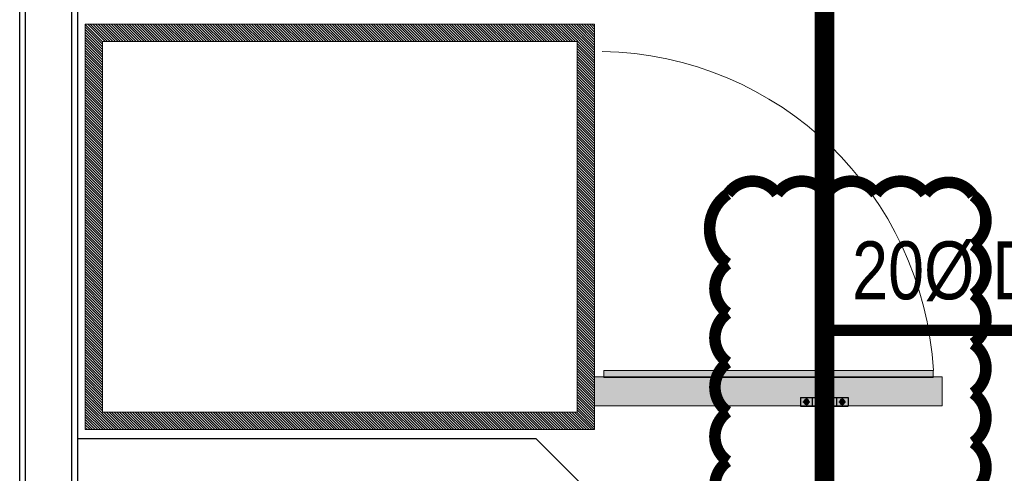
# Model space of a CAD drawing. Header units: millimetres. Extents: x 103872 to 294171, y 5570 to 32737.
# Tile 12 of 117: x 106813 to 108514, y 10001 to 10784. Entities that reach past the tile are written whole.
import ezdxf

# ---------------------------------------------------------------- set-up
doc = ezdxf.new("R2010")
doc.units = ezdxf.units.MM
doc.header["$LTSCALE"] = 2.5
doc.linetypes.add('CENTER', pattern=[50.8, 31.75, -6.35, 6.35, -6.35])
doc.linetypes.add('HIDDEN', pattern=[0.375, 0.25, -0.125])
for name, color, linetype, lineweight in [('00-ABM-PHE-DRAINAGE TEXT', 7, 'Continuous', 18), ('A-WALL', 7, 'Continuous', 30), ('CKD Equipments', 252, 'Continuous', 0), ('Dimension', 40, 'Continuous', 0), ('JMT-DWS', 200, 'Continuous', 0), ('P-PDMWS_PEN-184', 184, 'Continuous', 25), ('WALL', 132, 'Continuous', 25)]:
    doc.layers.add(name, color=color, linetype=linetype, lineweight=lineweight)
doc.layers.add('FAINTEQUIP', color=253, linetype='Continuous')
doc.layers.add('P_SUPPORT', color=7, linetype='Continuous')
doc.styles.add('arial 0.80', font='arial.ttf', dxfattribs={"width": 0.8})

# ---------------------------------------------------------------- blocks, each defined once
blk = doc.blocks.new('*U43')
at = {"color": 8}
for points in [[(0, 0), (6936.3, 0), (6936.3, -10), (0, -10)], [(0, -100), (6936.3, -100), (6936.3, -90), (0, -90)]]:
    blk.add_lwpolyline(points, close=True, dxfattribs=at)
blk = doc.blocks.new('G$C90A9299F')
at = {"layer": 'CKD Equipments'}
h = blk.add_hatch(dxfattribs=at)
h.set_pattern_fill('ANSI36', color=8, angle=360)
h.set_pattern_definition([(135, (-2880078.5, -3501379.5), (-6.1739260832, 1.6837980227), [7.9375, -1.5875, 0, -1.5875])])
h.paths.add_polyline_path([(598, 896), (610, 896), (610, 1465), (598, 1465)])
at = {"layer": 'CKD Equipments', "ltscale": 0.25}
h = blk.add_hatch(dxfattribs=at)
h.set_pattern_fill('ANSI31', color=8)
h.set_pattern_definition([(45, (-606493, 32858.5), (-2.24506403, 2.24506403), [])])
h.paths.add_polyline_path([(0, 880), (700, 880), (700, 0), (0, 0)])
h.paths.add_polyline_path([(30, 850), (670, 850), (670, 30), (30, 30)], flags=16)
at = {"layer": 'FAINTEQUIP'}
h = blk.add_hatch(dxfattribs=at)
h.set_pattern_fill('INSUL', color=8, angle=90)
h.set_pattern_definition([(360, (-12508187.531, 260434.304), (2e-14, 9.525), []), (360, (-12508187.531, 260437.479), (2e-14, 9.525), [3.175, -3.175]), (360, (-12508187.531, 260440.654), (2e-14, 9.525), [3.175, -3.175])])
h.paths.add_polyline_path([(609, 880), (609, 1480), (659, 1480), (659, 880)])
at = {"layer": 'CKD Equipments', "color": 8, "elevation": 0.1}
blk.add_lwpolyline([(609, 880), (609, 1480), (659, 1480), (659, 880), (609, 880)], dxfattribs=at)
blk.add_lwpolyline([(598, 896), (610, 896), (610, 1465), (598, 1465)], close=True, dxfattribs=at)
at = {"layer": 'CKD Equipments', "color": 8, "ltscale": 0.25}
blk.add_lwpolyline([(0, 880), (700, 880), (700, 0), (0, 0), (0, 880)], dxfattribs=at)
blk.add_lwpolyline([(30, 850), (670, 850), (670, 30), (30, 30)], close=True, dxfattribs=at)
at = {"layer": 'CKD Equipments', "color": 8}
blk.add_arc((631, 881.8, 0.1), 584.2, 93.243, 178.8996, dxfattribs=at)
blk = doc.blocks.new('ARCH')
at = {"layer": 'WALL', "color": 8}
for p in [(115720.8, 10060.6), (116594.1, 9978.8)]:
    blk.add_line(p, (116512.3, 10060.6), dxfattribs=at)
at = {"layer": 'A-WALL', "color": 8, "rotation": 270.0000000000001}
blk.add_blockref('G$C90A9299F', (115734, 10776.1), dxfattribs=at)
at = {"layer": 'WALL', "color": 8, "xscale": -1, "rotation": 89.99999999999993}
blk.add_blockref('*U43', (115620.8, 13310.6), dxfattribs=at)

msp = doc.modelspace()

# ---------------------------------------------------------------- block references
at = {"layer": 'Dimension'}
msp.add_blockref('ARCH', (-8808, 0), dxfattribs=at)

# ---------------------------------------------------------------- next in the draw order: hatches: boundary and pattern name
at = {"layer": 'P_SUPPORT'}
h = msp.add_hatch(color=8, dxfattribs=at)
h.set_gradient(color1=(128, 128, 128), one_color=1, tint=1, name='SPHERICAL')
h.paths.add_polyline_path([(108171.8, 10128.1), (108171.8, 10124.1), (108175.8, 10124.1, 0.414214)])
h.paths.add_polyline_path([(108175.8, 10124.1), (108171.8, 10124.1), (108171.8, 10120.1, 0.414214)])
h.paths.add_polyline_path([(108171.8, 10124.1), (108167.8, 10124.1, 0.414214), (108171.8, 10120.1)])
h.paths.add_polyline_path([(108171.8, 10128.1, 0.414214), (108167.8, 10124.1), (108171.8, 10124.1)])
h = msp.add_hatch(color=8, dxfattribs=at)
h.set_gradient(color1=(128, 128, 128), one_color=1, tint=1, name='SPHERICAL')
h.paths.add_polyline_path([(108203.6, 10129.8), (108203.6, 10124.1), (108209.4, 10124.1, 0.414214)])
h.paths.add_polyline_path([(108209.4, 10124.1), (108203.6, 10124.1), (108203.6, 10118.3, 0.414214)])
h.paths.add_polyline_path([(108203.6, 10124.1), (108197.9, 10124.1, 0.414214), (108203.6, 10118.3)])
h.paths.add_polyline_path([(108203.6, 10129.8, 0.414214), (108197.9, 10124.1), (108203.6, 10124.1)])
h = msp.add_hatch(color=8, dxfattribs=at)
h.set_gradient(color1=(128, 128, 128), one_color=1, tint=1, name='SPHERICAL')
h.paths.add_polyline_path([(108233.8, 10128.1), (108233.8, 10124.1), (108237.8, 10124.1, 0.414214)])
h.paths.add_polyline_path([(108237.8, 10124.1), (108233.8, 10124.1), (108233.8, 10120.1, 0.414214)])
h.paths.add_polyline_path([(108233.8, 10124.1), (108229.8, 10124.1, 0.414214), (108233.8, 10120.1)])
h.paths.add_polyline_path([(108233.8, 10128.1, 0.414214), (108229.8, 10124.1), (108233.8, 10124.1)])

# ---------------------------------------------------------------- next in the draw order: linework, layer by layer
at = {"layer": 'Dimension', "color": 7, "const_width": 20}
msp.add_lwpolyline([(108035.9, 9936.1, -0.520567), (108035.9, 10021.4, -0.520567), (108035.9, 10106.7, -0.520567), (108035.9, 10192, -0.520567), (108035.9, 10277.3, -0.520567), (108035.9, 10362.5, -0.520567), (108035.9, 10482.9, -0.520567), (108121.2, 10482.9, -0.520567), (108206.5, 10482.9, -0.520567), (108291.8, 10482.9, -0.520567), (108377.1, 10482.9, -0.520567), (108459.7, 10480.2, -0.520567), (108459.7, 10394.9, -0.520567), (108459.7, 10309.6, -0.520567), (108459.7, 10224.4, -0.520567), (108459.7, 10139.1, -0.520567), (108459.7, 10053.8, -0.520567), (108459.7, 9968.5, -0.520567)], format="xyb", dxfattribs=at)
at = {"layer": 'JMT-DWS', "linetype": 'Continuous', "ltscale": 0.15, "const_width": 20}
msp.add_lwpolyline([(109409.1, 10247.5), (108202.8, 10247.5)], dxfattribs=at)
at = {"layer": 'P-PDMWS_PEN-184', "linetype": 'HIDDEN', "const_width": 34}
msp.add_lwpolyline([(108202.8, 8995.5), (108202.8, 24231.9)], dxfattribs=at)
at = {"layer": 'P_SUPPORT'}
for p, q in [((108161.8, 10131.6), (108243.8, 10131.6)), ((108161.8, 10131.6, 0.9), (108161.8, 10116.6, 0.9)), ((108181.8, 10131.6, -0.1), (108181.8, 10116.6, -0.1)), ((108186.8, 10131.6), (108186.8, 10116.6)), ((108218.8, 10131.6), (108218.8, 10116.6)), ((108223.8, 10131.6, -0.1), (108223.8, 10116.6, -0.1)), ((108243.8, 10131.6, 0.9), (108243.8, 10116.6, 0.9)), ((108161.8, 10116.6), (108243.8, 10116.6))]:
    msp.add_line(p, q, dxfattribs=at)
at = {"layer": 'P_SUPPORT', "color": 8, "linetype": 'CENTER', "ltscale": 0.02}
for p, q in [((108165.8, 10124.1, 0.7), (108177.8, 10124.1, 0.7)), ((108171.8, 10130.1, 0.7), (108171.8, 10118.1, 0.7)), ((108227.8, 10124.1, 0.7), (108239.8, 10124.1, 0.7)), ((108233.8, 10130.1, 0.7), (108233.8, 10118.1, 0.7))]:
    msp.add_line(p, q, dxfattribs=at)
at = {"layer": 'P_SUPPORT', "elevation": 0.7}
for points in [[(108169.5, 10128.1), (108167.2, 10124.1), (108169.5, 10120.1), (108174.1, 10120.1), (108176.4, 10124.1), (108174.1, 10128.1)], [(108231.5, 10128.1), (108229.2, 10124.1), (108231.5, 10120.1), (108236.1, 10120.1), (108238.4, 10124.1), (108236.1, 10128.1)]]:
    msp.add_lwpolyline(points, close=True, dxfattribs=at)
at = {"layer": 'P_SUPPORT'}
msp.add_lwpolyline([(108200.3, 10129.8), (108197, 10124.1), (108200.3, 10118.3), (108207, 10118.3), (108210.3, 10124.1), (108207, 10129.8)], close=True, dxfattribs=at)
for centre, radius in [((108171.8, 10124.1, 0.7), 4), ((108203.6, 10124.1), 5.75), ((108233.8, 10124.1, 0.7), 4)]:
    msp.add_circle(centre, radius, dxfattribs=at)

# ---------------------------------------------------------------- next in the draw order: texts
at = {"layer": '00-ABM-PHE-DRAINAGE TEXT', "linetype": 'ByBlock', "style": 'arial 0.80', "width": 0.8}
msp.add_text('20%%C DWS', height=100, dxfattribs=at).set_placement((108250.7, 10301.1))

doc.saveas('drawing.dxf')
